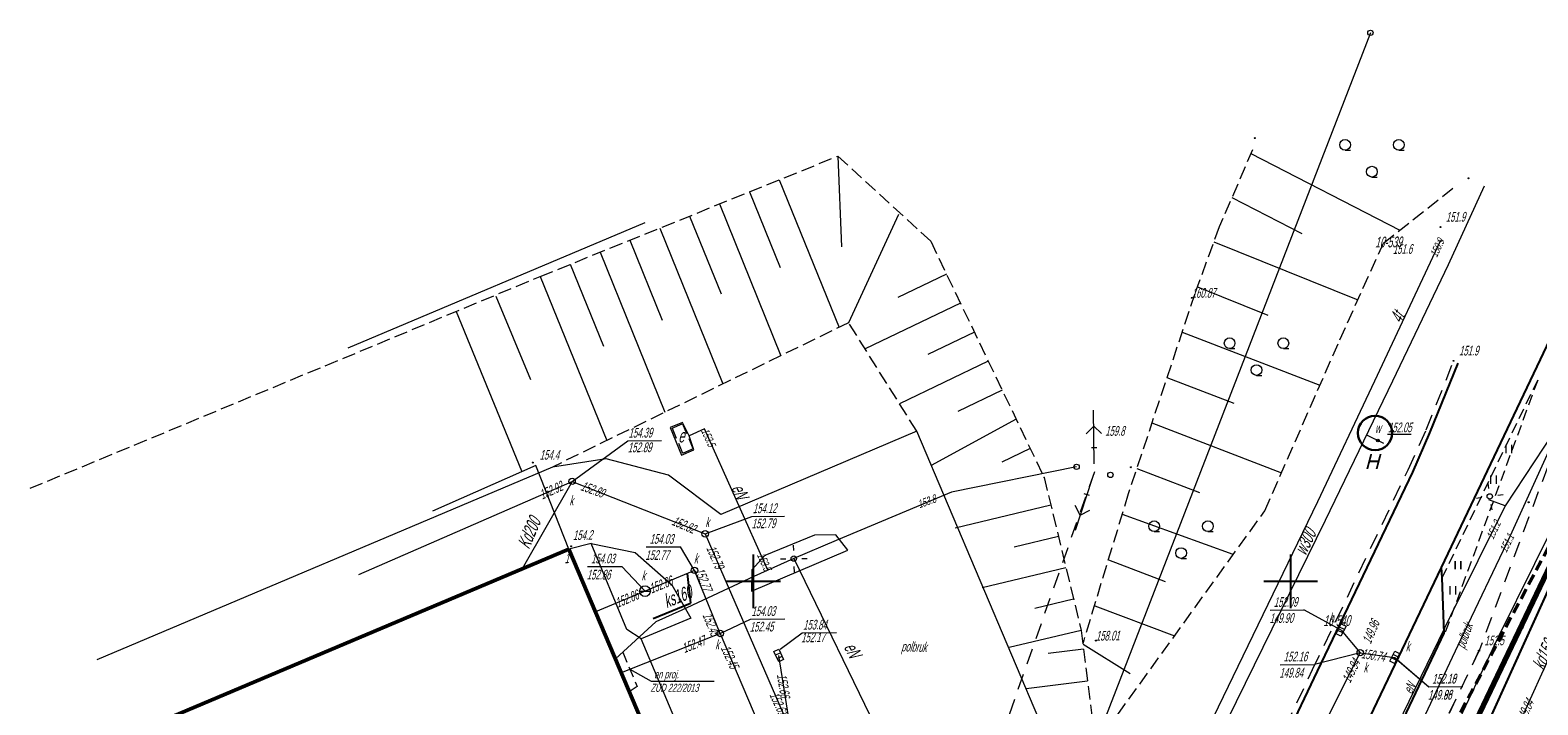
# Model space of a CAD drawing. Header units: metres. Extents: x 7519033 to 7519315, y 5970988 to 5971152.
# Tile 7 of 14: x 7519033 to 7519173, y 5971088 to 5971151. Entities that reach past the tile are written whole.
import ezdxf
from ezdxf.enums import TextEntityAlignment as Align

# ---------------------------------------------------------------- set-up
doc = ezdxf.new("R2010")
doc.units = ezdxf.units.M
doc.header["$MEASUREMENT"] = 0
for name, pattern in [('1', [0]), ('2', [1.5, 1, -0.5]), ('4', [2.5, 1.5, -1]), ('BGS', [7.5, 7.5]), ('BGT', [0]), ('DUL', [1, 0.5, -0.5]), ('KOU', [1.5, 1, -0.5]), ('UXE', [1.5, 1, -0.5]), ('WSQ', [1.75, 1.25, -0.5])]:
    doc.linetypes.add(name, pattern=pattern)
doc.layers.get('0').update_dxf_attribs({"color": 250, "linetype": 'CONTINUOUS', "lineweight": 100})
for name, color, linetype, lineweight in [('A-granica działki', 1, 'CONTINUOUS', 0), ('A_BUDYNEK', 7, 'CONTINUOUS', 0), ('A_OPIS', 130, 'CONTINUOUS', 0), ('Dzialki', 51, '1', 18), ('EBUPP_L_1', 1, '1', 25), ('EBUTN_T_1', 1, 'CONTINUOUS', 0), ('EDZPD_L_0', 230, '1', 18), ('EDZPPA_T_0', 7, 'CONTINUOUS', 18), ('LINIOWE_L_0', 7, '2', 50), ('Punkty', 1, 'CONTINUOUS', 18), ('SDROK_T_1', 255, 'CONTINUOUS', 18), ('SDRPK_L_0', 7, '1', 25), ('SDRPK_L_1', 255, '4', 18), ('SDRPK_L_2', 255, '4', 18), ('SIATKA_L_0', 7, '1', 25), ('sieci_elektryczne_projekt', 1, 'CONTINUOUS', 30), ('SZOPO_L_0', 255, 'BGT', 25), ('SZZPZ_T_0', 3, 'CONTINUOUS', 18), ('UEEOA_T_9', 1, 'CONTINUOUS', 18), ('UEEOC_T_1', 1, 'CONTINUOUS', 18), ('UEEOC_T_5', 5, 'CONTINUOUS', 18), ('UEEOC_T_9', 1, 'CONTINUOUS', 18), ('UEEOO_T_5', 5, 'CONTINUOUS', 25), ('UEEOO_T_9', 1, 'CONTINUOUS', 25), ('UEEPAN_L_9', 1, '1', 18), ('UEEPAN_T_9', 1, 'CONTINUOUS', 18), ('UEEPAS_T_3', 1, 'CONTINUOUS', 18), ('UEEPOG_L_1', 1, '4', 18), ('UEEPON_L_4', 5, '1', 18), ('UEEPON_L_9', 1, '1', 18), ('UEEPOS_L_1', 1, '1', 18), ('UKKOA_T_0', 15, 'CONTINUOUS', 18), ('UKKOA_T_2', 15, 'CONTINUOUS', 18), ('UKKOC_T_0', 15, 'CONTINUOUS', 18), ('UKKOC_T_2', 15, 'CONTINUOUS', 18), ('UKKOO_T_0', 15, 'CONTINUOUS', 25), ('UKKOO_T_2', 15, 'CONTINUOUS', 25), ('UKKPA_T_0', 15, 'CONTINUOUS', 18), ('UKKPA_T_4', 15, 'CONTINUOUS', 18), ('UKKPA_T_6', 23, 'CONTINUOUS', 18), ('UKKPOD_L_0', 15, '1', 18), ('UKKPOD_L_1', 15, '1', 18), ('UKKPOR_L_0', 15, '1', 18), ('UTTOC_T_0', 30, 'CONTINUOUS', 18), ('UTTOO_T_0', 30, 'CONTINUOUS', 25), ('UTTPB_L_0', 30, '4', 18), ('UTTPO_L_0', 30, '1', 18), ('UWWOA_T_0', 5, 'CONTINUOUS', 18), ('UWWOO_T_0', 5, 'CONTINUOUS', 25), ('UWWPA_T_1', 134, 'CONTINUOUS', 18), ('UWWPO_L_1', 5, '1', 18), ('WUKOS_T_1', 25, 'CONTINUOUS', 18), ('WUKPS_L_2', 3, '1', 18), ('WUKPS_L_6', 3, '1', 18), ('WWROH_T_4', 25, 'CONTINUOUS', 18), ('ZUD_E_L_0', 1, 'UXE', 18), ('ZUD_E_T_1', 11, 'CONTINUOUS', 15)]:
    doc.layers.add(name, color=color, linetype=linetype, lineweight=lineweight)
doc.layers.add('Teksty', color=7, linetype='CONTINUOUS')
doc.styles.add('GEOS_025', font='geos_025.shx', dxfattribs={"oblique": 14.89689, "height": 2.5})
doc.styles.get("Standard").update_dxf_attribs({"font": 'ARIALN.TTF', "width": 0.75})

# ---------------------------------------------------------------- blocks, each defined once
blk = doc.blocks.new('GRT')
at = {"linetype": 'Continuous'}
blk.add_circle((0, 0), 0.25, dxfattribs=at)
blk = doc.blocks.new('TRA1')
at = {"linetype": 'Continuous'}
for p, q in [((-0.2625, -0.375), (-0.2625, 0.375)), ((0.2625, -0.375), (0.2625, 0.375))]:
    blk.add_line(p, q, dxfattribs=at)
blk = doc.blocks.new('WSP')
at = {"linetype": 'Continuous'}
blk.add_circle((0, 0), 0.045, dxfattribs=at)
blk = doc.blocks.new('LAT')
at = {"linetype": 'Continuous'}
for p, q in [((-1.25, 0), (-0.75, 0)), ((0, 0.75), (0, 1.25)), ((0.75, 0), (1.25, 0)), ((0, -0.75), (0, -1.25))]:
    blk.add_line(p, q, dxfattribs=at)
blk = doc.blocks.new('SLU')
at = {"linetype": 'Continuous'}
blk.add_circle((0, 0), 0.25, dxfattribs=at)
blk = doc.blocks.new('MAPA_ZWIK')
at = {"layer": 'Dzialki'}
for p, q in [((-44.73, 60.36), (-79.23, -28.81)), ((-46.15, -27.33), (-23.52, 20.11))]:
    blk.add_line(p, q, dxfattribs=at)
at = {"layer": 'EDZPD_L_0', "linetype": '1'}
blk.add_line((-23.52, 20.11), (-46.15, -27.33), dxfattribs=at)
at = {"layer": 'LINIOWE_L_0', "linetype": '2'}
blk.add_line((-51.12, -30.77), (-19.92, 27.94), dxfattribs=at)
at = {"layer": 'SDRPK_L_0', "linetype": '1'}
for p, q in [((-38.1, 10.56), (-27.39, 33.14)), ((-38.04, 9.6), (-38.1, 10.56)), ((-37.85, 4.42), (-38.04, 9.6)), ((-44.24, -8.99), (-37.85, 4.42))]:
    blk.add_line(p, q, dxfattribs=at)
at = {"layer": 'SDRPK_L_1', "linetype": 'KOU', "lineweight": 18}
for p, q in [((-38.05, 9.58), (-29.16, 28.01)), ((-29.16, 28.01), (-37.82, 4.36)), ((-37.82, 4.36), (-38.05, 9.58))]:
    blk.add_line(p, q, dxfattribs=at)
at = {"layer": 'SDRPK_L_2', "linetype": '4', "lineweight": 18}
for p, q in [((-25.61, 26.97), (-34.62, 2.8)), ((-34.62, 2.8), (-40.97, -10.54))]:
    blk.add_line(p, q, dxfattribs=at)
at = {"layer": 'SZOPO_L_0', "linetype": 'BGT', "lineweight": 18}
for p, q in [((-28.98, 8.33), (-30.61, 4.96)), ((-30.61, 4.96), (-32.24, 1.6)), ((-32.24, 1.6), (-33.85, -1.79)), ((-33.85, -1.79), (-35.03, -4.27))]:
    blk.add_line(p, q, dxfattribs=at)
for centre in [(-30.61, 4.96), (-33.85, -1.79)]:
    blk.add_circle(centre, 0.085, dxfattribs=at)
at = {"layer": 'UEEPON_L_4', "linetype": '1'}
for p, q in [((-26.78, 24.49), (-32.2, 16.3)), ((-32.2, 16.3), (-33.7, 16.85)), ((-32.2, 16.3), (-37.27, 6.05)), ((-37.27, 6.05), (-43.92, -7.59))]:
    blk.add_line(p, q, dxfattribs=at)
at = {"layer": 'UEEPOS_L_1', "linetype": '1'}
for p, q in [((-31.7, 13.52), (-27.67, 22.41)), ((-36.31, 3.83), (-31.7, 13.52)), ((-42.53, -9.3), (-36.31, 3.83))]:
    blk.add_line(p, q, dxfattribs=at)
at = {"layer": 'UKKOA_T_0', "linetype": 'Continuous'}
for p, q in [((-42.47, 2.17), (-39.3, -0.57)), ((-39.3, -0.57), (-36.21, -0.55))]:
    blk.add_line(p, q, dxfattribs=at)
at = {"layer": 'UKKPOD_L_1', "linetype": '1'}
blk.add_line((-31.61, -5.6), (-23.84, 11.58), dxfattribs=at)
at = {"layer": 'UTTPO_L_0', "linetype": '1'}
for p, q in [((-24.81, 20.31), (-32.84, 4.06)), ((-32.84, 4.06), (-41.67, -14.62))]:
    blk.add_line(p, q, dxfattribs=at)
at = {"layer": 'Punkty'}
blk.add_blockref('GRT', (-44.73, 60.36), dxfattribs=at)
at = {"layer": 'SZZPZ_T_0'}
for p in [(-31.83, 21.59), (-33.26, 18.73), (-36.56, 10.76), (-37.03, 8.42)]:
    blk.add_blockref('TRA1', p, dxfattribs=at)
at = {"layer": 'UEEPAN_T_9', "rotation": 278.3784607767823}
blk.add_blockref('LAT', (-33.62, 17.17), dxfattribs=at)
at = {"layer": 'UEEPAN_T_9'}
blk.add_blockref('SLU', (-33.62, 17.17), dxfattribs=at)
at = {"layer": 'WUKOS_T_1'}
for p in [(-30, 16.62), (-34.62, 2.8)]:
    blk.add_blockref('WSP', p, dxfattribs=at)
at = {"layer": 'SDROK_T_1', "oblique": 15, "width": 0.7}
blk.add_text('polbruk', height=0.9, rotation=70.2532, dxfattribs=at).set_placement((-35.97, 2.92))
at = {"layer": 'UEEOC_T_1', "oblique": 15, "width": 0.7}
blk.add_text('151.1', height=0.75, rotation=63.9451, dxfattribs=at).set_placement((-32.41, 12.03), align=Align.MIDDLE_LEFT)
at = {"layer": 'UEEOC_T_5', "oblique": 15, "width": 0.7}
blk.add_text('151.2', height=0.75, rotation=64.5751, dxfattribs=at).set_placement((-33.64, 13.26), align=Align.MIDDLE_LEFT)
at = {"layer": 'UEEOO_T_5', "oblique": 15, "width": 0.7}
blk.add_text('eN', height=0.9, rotation=64.5751, dxfattribs=at).set_placement((-40.89, -1.31))
at = {"layer": 'UKKOA_T_0', "oblique": 15, "width": 0.7}
blk.add_text('k', height=0.9, rotation=0.4053, dxfattribs=at).set_placement((-41.43, 2.75))
for s, p in [('152.18', (-38.99, 0.63)), ('149.96', (-39.38, -0.87))]:
    blk.add_text(s, height=0.9, rotation=0.41, dxfattribs=at).set_placement(p, align=Align.TOP_LEFT)
at = {"layer": 'UKKOC_T_0', "oblique": 15, "width": 0.7}
blk.add_text('149.84', height=0.9, rotation=64.5751, dxfattribs=at).set_placement((-30.36, -2.84), align=Align.MIDDLE)
at = {"layer": 'UKKOO_T_0', "oblique": 15, "width": 0.7}
blk.add_text('kd150', height=1.25, rotation=65.8351, dxfattribs=at).set_placement((-28.62, 2.42), align=Align.MIDDLE)
at = {"layer": 'WWROH_T_4', "oblique": 15, "width": 0.7}
blk.add_text('152.5', height=0.9, dxfattribs=at).set_placement((-34.12, 3.3))
blk = doc.blocks.new('LZA')
at = {"linetype": 'Continuous'}
for p, q in [((-2.5, 0.53555), (-2, 0.53555)), ((2.5, 0.53555), (3, 0.53555)), ((0, -1.96445), (0.5, -1.96445))]:
    blk.add_line(p, q, dxfattribs=at)
for centre in [(-2.5, 1.03555), (2.5, 1.03555), (0, -1.46445)]:
    blk.add_circle(centre, 0.5, dxfattribs=at)
blk = doc.blocks.new('PSN')
at = {"linetype": 'Continuous'}
for p, q in [((0.75, 0), (5.75, 0)), ((2.25, 0.25), (2.25, -0.25)), ((4.25, 0), (3.5429, 0.7071)), ((4.25, 0), (3.5429, -0.7071))]:
    blk.add_line(p, q, dxfattribs=at)
blk = doc.blocks.new('WLZ')
at = {"linetype": 'Continuous'}
blk.add_circle((0, 0), 0.3, dxfattribs=at)
blk = doc.blocks.new('KRA')
at = {"linetype": 'Continuous'}
for p, q in [((-0.525, -0.25), (-0.525, 0.25)), ((-0.525, 0.25), (0.525, 0.25)), ((-0.175, -0.25), (-0.175, 0.25)), ((0.175, -0.25), (0.175, 0.25)), ((0.525, 0.25), (0.525, -0.25)), ((0.525, -0.25), (-0.525, -0.25))]:
    blk.add_line(p, q, dxfattribs=at)
blk = doc.blocks.new('SZB')
at = {"linetype": 'Continuous'}
blk.add_line((-0.5, 0), (0.5, 0), dxfattribs=at)
blk.add_circle((0, 0), 0.5, dxfattribs=at)
blk = doc.blocks.new('ARM')
at = {"linetype": 'Continuous'}
blk.add_circle((0, 0), 0.125, dxfattribs=at)

msp = doc.modelspace()

# ---------------------------------------------------------------- linework, layer by layer
at = {"layer": 'A-granica działki', "linetype": 'Continuous', "const_width": 0.5}
msp.add_lwpolyline([(7519195.67, 5971141.65), (7519180.64, 5971109.89), (7519178.62, 5971110.85), (7519155.99, 5971063.41), (7519159.25, 5971061.89), (7519150.36, 5971036.99)], dxfattribs=at)
at = {"layer": 'A_OPIS', "color": 164, "linetype": 'DUL', "ltscale": 3, "true_color": 0x1025b2, "const_width": 0.2}
msp.add_lwpolyline([(7519200.209, 5971046.489), (7519221.017, 5971093.431), (7519180.084, 5971112.708), (7519158.617, 5971065.279)], close=True, dxfattribs=at)
at = {"layer": 'EBUPP_L_1', "linetype": '1', "lineweight": 50}
for p, q in [((7519043.135, 5971086.225), (7519082.81, 5971102.987)), ((7519082.81, 5971102.987), (7519103.182, 5971054.897))]:
    msp.add_line(p, q, dxfattribs=at)
at = {"layer": 'EDZPD_L_0', "linetype": '1'}
msp.add_line((7519062.28, 5971121.75), (7519089.91, 5971133.43), dxfattribs=at)
at = {"layer": 'SDRPK_L_0', "color": 0, "linetype": '1'}
for p, q in [((7519162.959, 5971113.818), (7519165.593, 5971120.332)), ((7519152.504, 5971091.615), (7519161.374, 5971110.182)), ((7519133.633, 5971052.079), (7519152.504, 5971091.615))]:
    msp.add_line(p, q, dxfattribs=at)
at = {"layer": 'SDRPK_L_0', "linetype": '1', "lineweight": 20}
for p, q in [((7519115.185, 5971113.987), (7519096.968, 5971106.218)), ((7519126.973, 5971086.168), (7519115.185, 5971113.987)), ((7519081.286, 5971110.647), (7519038.879, 5971092.696)), ((7519086.27, 5971111.423), (7519081.286, 5971110.647)), ((7519092.072, 5971109.884), (7519086.27, 5971111.423)), ((7519096.968, 5971106.218), (7519092.072, 5971109.884)), ((7519084.876, 5971103.512), (7519082.81, 5971102.987)), ((7519088.223, 5971095.495), (7519084.876, 5971103.512)), ((7519084.876, 5971103.512), (7519088.973, 5971102.681)), ((7519105.683, 5971104.289), (7519101.066, 5971102.397)), ((7519107.663, 5971104.313), (7519105.683, 5971104.289)), ((7519108.763, 5971102.891), (7519107.663, 5971104.313)), ((7519088.973, 5971102.681), (7519092.384, 5971099.665)), ((7519099.799, 5971099.087), (7519108.763, 5971102.891)), ((7519101.066, 5971102.397), (7519099.855, 5971101.058)), ((7519099.855, 5971101.058), (7519099.799, 5971099.087)), ((7519092.384, 5971099.665), (7519094.156, 5971096.567)), ((7519094.156, 5971096.567), (7519089.539, 5971094.644)), ((7519089.539, 5971094.644), (7519088.223, 5971095.495)), ((7519098.419, 5971073.645), (7519089.539, 5971094.644))]:
    msp.add_line(p, q, dxfattribs=at)
at = {"layer": 'SDRPK_L_0', "linetype": '1'}
for p, q in [((7519161.374, 5971110.182), (7519162.959, 5971113.818)), ((7519152.809, 5971077.789), (7519164.039, 5971101.295)), ((7519164.104, 5971100.333), (7519164.039, 5971101.295)), ((7519164.289, 5971095.155), (7519164.104, 5971100.333)), ((7519157.899, 5971081.747), (7519164.289, 5971095.155))]:
    msp.add_line(p, q, dxfattribs=at)
at = {"layer": 'SDRPK_L_2', "color": 0, "linetype": '4', "lineweight": 18}
for p, q in [((7519162.613, 5971114.101), (7519165.157, 5971120.539)), ((7519160.918, 5971110.373), (7519162.613, 5971114.101)), ((7519152.038, 5971091.767), (7519160.918, 5971110.373)), ((7519167.519, 5971093.542), (7519161.174, 5971080.199)), ((7519133.28, 5971052.596), (7519152.038, 5971091.767))]:
    msp.add_line(p, q, dxfattribs=at)
at = {"layer": 'SIATKA_L_0', "linetype": '1'}
for p, q in [((7519100, 5971097.5), (7519100, 5971102.5)), ((7519100, 5971097.5), (7519100, 5971102.5)), ((7519150, 5971097.5), (7519150, 5971102.5)), ((7519150, 5971097.5), (7519150, 5971102.5)), ((7519097.5, 5971100), (7519102.5, 5971100)), ((7519097.5, 5971100), (7519102.5, 5971100)), ((7519147.5, 5971100), (7519152.5, 5971100)), ((7519147.5, 5971100), (7519152.5, 5971100))]:
    msp.add_line(p, q, dxfattribs=at)
at = {"layer": 'sieci_elektryczne_projekt'}
msp.add_circle((7519157.85, 5971113.819), 1.596, dxfattribs=at)
at = {"layer": 'SZOPO_L_0', "linetype": 'BGS', "lineweight": 18}
for p, q in [((7519079.74, 5971110.778), (7519070.107, 5971106.521)), ((7519082.81, 5971102.987), (7519079.74, 5971110.778))]:
    msp.add_line(p, q, dxfattribs=at)
at = {"layer": 'UEEPAN_L_9', "linetype": '1', "lineweight": 18}
for p, q in [((7519093.38, 5971114.8), (7519092.24, 5971114.34)), ((7519094.01, 5971113.56), (7519093.38, 5971114.8)), ((7519092.24, 5971114.34), (7519093.3, 5971111.76)), ((7519094.45, 5971112.25), (7519094.01, 5971113.56)), ((7519093.3, 5971111.76), (7519094.45, 5971112.25))]:
    msp.add_line(p, q, dxfattribs=at)
at = {"layer": 'UEEPOG_L_1'}
msp.add_line((7519131.723, 5971110.204), (7519106.519, 5971038.33), dxfattribs=at)
at = {"layer": 'UEEPON_L_4', "linetype": '1'}
msp.add_line((7519164.871, 5971096.787), (7519158.227, 5971083.149), dxfattribs=at)
at = {"layer": 'UEEPON_L_9', "linetype": '1', "lineweight": 18}
for p, q in [((7519095.44, 5971114.19), (7519094.01, 5971113.56)), ((7519101.34, 5971101.04), (7519095.44, 5971114.19)), ((7519130.07, 5971110.662), (7519118.435, 5971108.31)), ((7519118.435, 5971108.31), (7519107.706, 5971103.814)), ((7519107.706, 5971103.814), (7519103.748, 5971102.115)), ((7519103.748, 5971102.115), (7519100.029, 5971100.449)), ((7519103.748, 5971102.115), (7519114.739, 5971079.451)), ((7519100.029, 5971100.449), (7519093.321, 5971097.301)), ((7519090.908, 5971096.214), (7519087.162, 5971092.787)), ((7519093.321, 5971097.301), (7519090.908, 5971096.214))]:
    msp.add_line(p, q, dxfattribs=at)
at = {"layer": 'UEEPOS_L_1', "linetype": '1'}
msp.add_line((7519159.609, 5971081.439), (7519165.837, 5971094.564), dxfattribs=at)
at = {"layer": 'UKKOA_T_0', "linetype": 'Continuous'}
for p, q in [((7519083.115, 5971109.31), (7519088.288, 5971113.081)), ((7519088.288, 5971113.081), (7519091.447, 5971113.103)), ((7519095.501, 5971104.417), (7519099.853, 5971106.045)), ((7519099.853, 5971106.045), (7519102.882, 5971106.066)), ((7519148.099, 5971097.314), (7519151.226, 5971097.336)), ((7519154.69, 5971095.46), (7519151.226, 5971097.336)), ((7519102.487, 5971093.676), (7519104.536, 5971095.2)), ((7519104.536, 5971095.2), (7519107.728, 5971095.223)), ((7519156.47, 5971093.35), (7519152.205, 5971092.248)), ((7519149.013, 5971092.225), (7519152.205, 5971092.248)), ((7519159.67, 5971092.91), (7519162.843, 5971090.164)), ((7519162.843, 5971090.164), (7519166.003, 5971090.187))]:
    msp.add_line(p, q, dxfattribs=at)
at = {"layer": 'UKKOA_T_2', "linetype": 'Continuous'}
for p, q in [((7519090.01, 5971103.197), (7519093.202, 5971103.197)), ((7519094.51, 5971101.02), (7519093.202, 5971103.197)), ((7519084.556, 5971101.37), (7519087.748, 5971101.37)), ((7519089.9, 5971099.08), (7519087.748, 5971101.37)), ((7519096.9, 5971095.15), (7519099.73, 5971096.465)), ((7519099.73, 5971096.465), (7519102.922, 5971096.488))]:
    msp.add_line(p, q, dxfattribs=at)
at = {"layer": 'UKKOO_T_2', "linetype": 'Continuous'}
for p in [(7519093.835, 5971100.736), (7519090.663, 5971096.536)]:
    msp.add_line(p, (7519094.141, 5971097.95), dxfattribs=at)
at = {"layer": 'UKKPOD_L_0', "linetype": '1', "lineweight": 18}
for p, q in [((7519063.275, 5971100.639), (7519083.115, 5971109.31)), ((7519083.115, 5971109.31), (7519078.472, 5971101.157)), ((7519083.115, 5971109.31), (7519095.501, 5971104.417)), ((7519095.501, 5971104.417), (7519103.461, 5971086.052)), ((7519154.69, 5971095.46), (7519156.47, 5971093.35)), ((7519145.77, 5971072.07), (7519156.47, 5971093.35)), ((7519156.47, 5971093.35), (7519159.67, 5971092.91)), ((7519103.461, 5971086.052), (7519102.352, 5971093.085))]:
    msp.add_line(p, q, dxfattribs=at)
at = {"layer": 'UKKPOR_L_0', "linetype": '1', "lineweight": 18}
for p, q in [((7519094.51, 5971101.02), (7519089.9, 5971099.08)), ((7519096.907, 5971095.137), (7519094.51, 5971101.02)), ((7519089.9, 5971099.08), (7519085.286, 5971097.143)), ((7519096.9, 5971095.15), (7519087.682, 5971091.481)), ((7519096.9, 5971095.15), (7519111.369, 5971061.026))]:
    msp.add_line(p, q, dxfattribs=at)
at = {"layer": 'UTTPB_L_0', "linetype": '2', "lineweight": 18}
for q in [(7519163.692, 5971131.698), (7519164.188, 5971131.762)]:
    msp.add_line((7519163.94, 5971131.73), q, dxfattribs=at)
at = {"layer": 'UTTPO_L_0', "linetype": '1', "lineweight": 18}
for p, q in [((7519157.825, 5971118.685), (7519163.94, 5971131.73)), ((7519152.525, 5971107.428), (7519157.825, 5971118.685)), ((7519141.84, 5971085.357), (7519152.525, 5971107.428))]:
    msp.add_line(p, q, dxfattribs=at)
at = {"layer": 'UWWPO_L_1', "linetype": '1'}
for p, q in [((7519168.008, 5971136.813), (7519164.64, 5971129.479)), ((7519164.64, 5971129.479), (7519159.466, 5971118.651)), ((7519159.466, 5971118.651), (7519153.217, 5971105.666)), ((7519157.051, 5971113.633), (7519158.617, 5971112.865)), ((7519153.217, 5971105.666), (7519143.26, 5971085.383))]:
    msp.add_line(p, q, dxfattribs=at)
at = {"layer": 'WUKPS_L_2', "linetype": 'WSQ', "lineweight": 18}
for p, q in [((7519080.15, 5971128.401), (7519107.853, 5971139.618)), ((7519107.853, 5971139.618), (7519116.49, 5971131.678)), ((7519116.49, 5971131.678), (7519127.046, 5971109.681)), ((7519032.675, 5971108.663), (7519080.15, 5971128.401)), ((7519108.853, 5971124.094), (7519081.286, 5971110.647)), ((7519115.185, 5971113.987), (7519108.853, 5971124.094)), ((7519127.046, 5971109.681), (7519130.488, 5971095.424)), ((7519130.488, 5971095.424), (7519131.843, 5971084.753))]:
    msp.add_line(p, q, dxfattribs=at)
at = {"layer": 'WUKPS_L_2', "linetype": '1', "lineweight": 18}
for p, q in [((7519107.853, 5971139.618), (7519108.203, 5971131.17)), ((7519113.482, 5971134.177), (7519108.853, 5971124.094))]:
    msp.add_line(p, q, dxfattribs=at)
at = {"layer": 'WUKPS_L_2', "linetype": '1'}
for p, q in [((7519102.398, 5971137.409), (7519107.966, 5971123.657)), ((7519099.616, 5971136.279), (7519102.476, 5971129.229)), ((7519094.051, 5971134.03), (7519096.993, 5971126.78)), ((7519096.834, 5971135.159), (7519102.554, 5971121.019)), ((7519091.269, 5971132.9), (7519097.152, 5971118.39)), ((7519088.497, 5971131.78), (7519091.51, 5971124.341)), ((7519085.714, 5971130.65), (7519091.75, 5971115.752)), ((7519080.15, 5971128.401), (7519086.339, 5971113.113)), ((7519082.932, 5971129.531), (7519086.026, 5971121.892)), ((7519117.962, 5971128.618), (7519113.427, 5971126.446)), ((7519076.002, 5971126.571), (7519079.238, 5971118.794)), ((7519119.261, 5971125.907), (7519110.38, 5971121.654)), ((7519072.315, 5971125.144), (7519078.411, 5971110.28)), ((7519120.56, 5971123.206), (7519116.225, 5971121.125)), ((7519121.849, 5971120.505), (7519113.587, 5971116.536)), ((7519123.149, 5971117.794), (7519119.022, 5971115.815)), ((7519124.448, 5971115.093), (7519116.538, 5971110.777)), ((7519125.747, 5971112.382), (7519123.096, 5971111.113)), ((7519127.675, 5971107.085), (7519118.769, 5971104.942)), ((7519128.376, 5971104.17), (7519124.262, 5971103.181)), ((7519129.076, 5971101.255), (7519121.289, 5971099.379)), ((7519129.787, 5971098.339), (7519126.193, 5971097.474)), ((7519130.488, 5971095.424), (7519123.808, 5971093.817)), ((7519130.71, 5971093.685), (7519127.433, 5971093.262)), ((7519131.091, 5971090.708), (7519125.386, 5971089.977))]:
    msp.add_line(p, q, dxfattribs=at)
msp.add_point((7519127.046, 5971109.681), dxfattribs=at)
at = {"layer": 'WUKPS_L_6', "linetype": 'WSQ', "lineweight": 18}
for p, q in [((7519146.452, 5971140.211), (7519143.343, 5971133.018)), ((7519158.625, 5971131.506), (7519165.298, 5971136.774)), ((7519143.343, 5971133.018), (7519141.067, 5971126.782)), ((7519154.568, 5971122.497), (7519158.625, 5971131.506)), ((7519141.067, 5971126.782), (7519134.878, 5971108.156)), ((7519147.59, 5971106.566), (7519154.568, 5971122.497)), ((7519134.878, 5971108.156), (7519130.666, 5971094.275)), ((7519131.843, 5971084.753), (7519147.59, 5971106.566))]:
    msp.add_line(p, q, dxfattribs=at)
at = {"layer": 'WUKPS_L_6', "linetype": '1'}
for p, q in [((7519146.295, 5971139.85), (7519160.166, 5971132.727)), ((7519144.524, 5971135.757), (7519151.028, 5971132.413)), ((7519142.833, 5971131.635), (7519156.242, 5971126.209)), ((7519141.312, 5971127.443), (7519147.862, 5971124.789)), ((7519139.882, 5971123.213), (7519152.718, 5971118.273)), ((7519138.482, 5971118.983), (7519144.699, 5971116.586)), ((7519137.071, 5971114.752), (7519149.145, 5971110.107)), ((7519135.661, 5971110.512), (7519141.508, 5971108.273)), ((7519134.311, 5971106.262), (7519144.609, 5971102.515)), ((7519133.031, 5971101.993), (7519138.326, 5971099.99)), ((7519131.751, 5971097.723), (7519139.192, 5971094.916)), ((7519130.667, 5971094.135), (7519135.056, 5971091.416))]:
    msp.add_line(p, q, dxfattribs=at)
at = {"layer": 'ZUD_E_L_0', "linetype": 'UXE'}
for p, q in [((7519092.43, 5971114.279), (7519093.387, 5971114.684)), ((7519093.387, 5971114.684), (7519094.385, 5971112.327)), ((7519093.428, 5971111.921), (7519092.43, 5971114.279)), ((7519094.385, 5971112.327), (7519093.428, 5971111.921)), ((7519087.825, 5971093.396), (7519089.183, 5971090.19)), ((7519089.183, 5971090.19), (7519088.436, 5971089.708))]:
    msp.add_line(p, q, dxfattribs=at)
at = {"layer": 'ZUD_E_T_1', "linetype": 'Continuous'}
for p, q in [((7519088.494, 5971091.817), (7519090.477, 5971090.704)), ((7519090.477, 5971090.704), (7519096.339, 5971090.704))]:
    msp.add_line(p, q, dxfattribs=at)

# ---------------------------------------------------------------- block references
at = {"layer": 'A_BUDYNEK'}
msp.add_blockref('MAPA_ZWIK', (7519202.143, 5971090.737), dxfattribs=at)
at = {"layer": 'SZZPZ_T_0'}
for name, p in [('LZA', (7519157.556, 5971139.626)), ('LZA', (7519146.811, 5971121.145)), ('LZA', (7519139.791, 5971104.096)), ('TRA1', (7519165.58, 5971101.495))]:
    msp.add_blockref(name, p, dxfattribs=at)
at = {"layer": 'UEEPAN_T_9'}
for name, rotation in [('LAT', 0.9052359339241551), ('SLU', 0.4052660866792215)]:
    msp.add_blockref(name, (7519103.748, 5971102.115), dxfattribs=dict(at, rotation=rotation))
at = {"layer": 'UEEPAS_T_3'}
for name, p, rotation in [('PSN', (7519131.723, 5971110.204), 90.74506367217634), ('SLU', (7519130.07, 5971110.662), 0.4052660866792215), ('SLU', (7519133.215, 5971109.915), 0.4052660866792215), ('PSN', (7519131.723, 5971110.204), 251.7750447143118)]:
    msp.add_blockref(name, p, dxfattribs=dict(at, rotation=rotation))
at = {"layer": 'UKKPA_T_0'}
for name, p, rotation in [('WLZ', (7519083.115, 5971109.31), 0.4052660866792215), ('WLZ', (7519095.501, 5971104.417), 0.4052660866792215), ('KRA', (7519154.69, 5971095.46), 62.96780446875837), ('KRA', (7519102.352, 5971093.085), 294.6951611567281), ('WLZ', (7519156.47, 5971093.35), 0.4052660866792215), ('KRA', (7519159.67, 5971092.91), 63.48151665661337)]:
    msp.add_blockref(name, p, dxfattribs=dict(at, rotation=rotation))
at = {"layer": 'UKKPA_T_4'}
msp.add_blockref('WLZ', (7519094.51, 5971101.02), dxfattribs=at)
at = {"layer": 'UKKPA_T_4', "rotation": 0.4052660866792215}
msp.add_blockref('WLZ', (7519096.907, 5971095.137), dxfattribs=at)
at = {"layer": 'UKKPA_T_6'}
msp.add_blockref('SZB', (7519089.9, 5971099.08), dxfattribs=at)
at = {"layer": 'UWWPA_T_1', "rotation": 0.4052660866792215}
msp.add_blockref('ARM', (7519158.095, 5971113.121), dxfattribs=at)
at = {"layer": 'WUKOS_T_1'}
for p, rotation in [((7519146.645, 5971141.292), 0.4052660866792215), ((7519166.543, 5971137.543), 90.40508417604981), ((7519163.935, 5971132.994), 0.4052660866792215), ((7519158.843, 5971131.728), 90.40508417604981), ((7519140.789, 5971126.41), 0.4052660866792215), ((7519135.13, 5971110.628), 0.4052660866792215), ((7519083.028, 5971103.269), 0.4052660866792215), ((7519131.864, 5971094.474), 0.4052660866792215)]:
    msp.add_blockref('WSP', p, dxfattribs=dict(at, rotation=rotation))
for p in [(7519165.16, 5971120.54), (7519079.449, 5971111.053), (7519167.52, 5971093.54)]:
    msp.add_blockref('WSP', p, dxfattribs=at)

# ---------------------------------------------------------------- texts
at = {"layer": 'EBUTN_T_1', "oblique": 15, "width": 0.7}
msp.add_text('1', height=0.9, rotation=0.40527, dxfattribs=at).set_placement((7519082.622, 5971102.138), align=Align.MIDDLE)
at = {"layer": 'EDZPPA_T_0', "oblique": 15, "width": 0.7}
for s, p in [('10-539', (7519157.841, 5971132.101)), ('10-539', (7519157.841, 5971132.101)), ('10-540', (7519153.02, 5971096.824)), ('10-540', (7519153.02, 5971096.824))]:
    msp.add_text(s, height=1, rotation=0.40527, dxfattribs=at).set_placement(p, align=Align.TOP_LEFT)
at = {"layer": 'SDROK_T_1', "oblique": 15, "width": 0.7}
for rotation, p in [(70.25316, (7519166.177, 5971093.655)), (358.58527, (7519113.74, 5971093.475))]:
    msp.add_text('polbruk', height=0.9, rotation=rotation, dxfattribs=at).set_placement(p)
at = {"layer": 'Teksty', "insert": (7519156.876, 5971111.147), "char_height": 1.4, "width": 32.8489, "attachment_point": 4, "style": 'GEOS_025'}
msp.add_mtext('{\\C1;H}', dxfattribs=at)
at = {"layer": 'UEEOA_T_9', "oblique": 15, "width": 0.7}
msp.add_text('e', height=1.25, dxfattribs=at).set_placement((7519092.996, 5971112.937))
at = {"layer": 'UEEOC_T_9', "oblique": 15, "width": 0.7}
msp.add_text('153.5', height=0.75, rotation=294.16431, dxfattribs=at).set_placement((7519095.44, 5971114.19), align=Align.MIDDLE_LEFT)
for s, rotation, p in [('153.8', 19.78519, (7519116.929, 5971107.729)), ('153.5', 293.82682, (7519101.34, 5971101.04))]:
    msp.add_text(s, height=0.75, rotation=rotation, dxfattribs=at).set_placement(p, align=Align.MIDDLE_RIGHT)
at = {"layer": 'UEEOO_T_5', "oblique": 15, "width": 0.7}
msp.add_text('eN', height=0.9, rotation=64.57506, dxfattribs=at).set_placement((7519161.253, 5971089.431))
at = {"layer": 'UEEOO_T_9', "oblique": 15, "width": 0.7}
for rotation, p in [(294.16, (7519098.163, 5971108.121)), (298.30518, (7519108.671, 5971093.31))]:
    msp.add_text('eN', height=1.25, rotation=rotation, dxfattribs=at).set_placement(p, align=Align.CENTER)
at = {"layer": 'UKKOA_T_0', "oblique": 15, "width": 0.7}
for s, rotation, p in [('152.89', 0.40502, (7519088.293, 5971112.922)), ('152.79', 0.40999, (7519099.819, 5971105.841)), ('152.09', 0.40527, (7519148.412, 5971098.516)), ('149.90', 0.40527, (7519148.021, 5971097.013)), ('152.16', 0.40527, (7519149.326, 5971093.428)), ('149.84', 0.40527, (7519148.935, 5971091.925)), ('152.10', 0.40999, (7519163.156, 5971091.366)), ('149.88', 0.40999, (7519162.765, 5971089.864))]:
    msp.add_text(s, height=0.9, rotation=rotation, dxfattribs=at).set_placement(p, align=Align.TOP_LEFT)
msp.add_text('154.39', height=0.9, rotation=0.40502, dxfattribs=at).set_placement((7519088.363, 5971113.831), align=Align.MIDDLE_LEFT)
for s, p in [('k', (7519082.871, 5971107.078)), ('k', (7519095.517, 5971105.048)), ('154.12', (7519099.931, 5971106.345)), ('153.84', (7519104.615, 5971095.501)), ('k', (7519153.578, 5971096.142)), ('152.17', (7519104.433, 5971094.32)), ('k', (7519160.715, 5971093.491)), ('k', (7519156.786, 5971091.527))]:
    msp.add_text(s, height=0.9, rotation=0.40527, dxfattribs=at).set_placement(p)
at = {"layer": 'UKKOA_T_2', "oblique": 15, "width": 0.7}
for s, p in [('154.03', (7519090.331, 5971104.397)), ('154.03', (7519084.878, 5971102.57)), ('152.77', (7519089.929, 5971102.897)), ('152.86', (7519084.476, 5971101.07))]:
    msp.add_text(s, height=0.9, dxfattribs=at).set_placement(p, align=Align.TOP_LEFT)
for p in [(7519094.456, 5971101.684), (7519089.577, 5971100.084)]:
    msp.add_text('k', height=0.9, dxfattribs=at).set_placement(p)
msp.add_text('154.03', height=0.9, rotation=0.40999, dxfattribs=at).set_placement((7519099.808, 5971096.766))
msp.add_text('152.45', height=0.9, rotation=0.40999, dxfattribs=at).set_placement((7519099.641, 5971096.216), align=Align.TOP_LEFT)
msp.add_text('k', height=0.9, rotation=0.40999, dxfattribs=at).set_placement((7519096.789, 5971094.55), align=Align.TOP_RIGHT)
at = {"layer": 'UKKOC_T_0', "oblique": 15, "width": 0.7}
for s, rotation, p in [('152.92', 24.36516, (7519082.158, 5971108.923)), ('152.82', 336.85528, (7519094.528, 5971104.831)), ('149.94', 63.79002, (7519156.095, 5971092.636)), ('152.66', 279.22509, (7519102.969, 5971089.189)), ('152.61', 294.55516, (7519102.79, 5971087.607))]:
    msp.add_text(s, height=0.9, rotation=rotation, dxfattribs=at).set_placement(p, align=Align.MIDDLE_RIGHT)
for s, rotation, p in [('152.89', 339.99529, (7519083.988, 5971108.936)), ('152.79', 293.53516, (7519095.999, 5971103.271)), ('149.96', 67.20646, (7519157.026, 5971094.273)), ('150.74', 350.82234, (7519156.605, 5971093.294))]:
    msp.add_text(s, height=0.9, rotation=rotation, dxfattribs=at).set_placement(p, align=Align.MIDDLE_LEFT)
at = {"layer": 'UKKOC_T_2', "oblique": 15, "width": 0.7}
for s, rotation, p in [('152.86', 22.03, (7519090.348, 5971099.271)), ('152.45', 294.21516, (7519097.345, 5971093.97))]:
    msp.add_text(s, height=0.9, rotation=rotation, dxfattribs=at).set_placement(p, align=Align.MIDDLE_LEFT)
msp.add_text('152.77', height=0.9, rotation=292.15, dxfattribs=at).set_placement((7519094.51, 5971101.02))
for s, rotation, p in [('152.86', 22.77733, (7519089.23, 5971098.799)), ('152.47', 21.4752, (7519095.451, 5971094.526))]:
    msp.add_text(s, height=0.9, rotation=rotation, dxfattribs=at).set_placement(p, align=Align.MIDDLE_RIGHT)
msp.add_text('152.45', height=0.9, rotation=292.15394, dxfattribs=at).set_placement((7519096.9, 5971095.15), align=Align.TOP_RIGHT)
at = {"layer": 'UKKOO_T_0', "oblique": 15, "width": 0.7}
msp.add_text('Kd200', height=1.25, rotation=66.59502, dxfattribs=at).set_placement((7519079.681, 5971104.255), align=Align.CENTER)
at = {"layer": 'UKKOO_T_2', "oblique": 15, "width": 0.7}
msp.add_text('ks160', height=1.25, rotation=22.11999, dxfattribs=at).set_placement((7519094.398, 5971098.504), align=Align.RIGHT)
at = {"layer": 'UTTOC_T_0', "oblique": 15, "width": 0.7}
msp.add_text('150.9', height=0.75, rotation=64.88747, dxfattribs=at).set_placement((7519163.26, 5971130.279), align=Align.MIDDLE_LEFT)
at = {"layer": 'UTTOO_T_0', "oblique": 15, "width": 0.7}
msp.add_text('4t', height=1.25, rotation=64.88343, dxfattribs=at).set_placement((7519160.475, 5971124.337), align=Align.CENTER)
at = {"layer": 'UWWOA_T_0', "oblique": 15, "width": 0.7}
for s, p in [('w', (7519157.85, 5971113.819)), ('%%U152.05', (7519159.05, 5971113.878))]:
    msp.add_text(s, height=0.9, rotation=0.40527, dxfattribs=at).set_placement(p)
at = {"layer": 'UWWOO_T_0', "oblique": 15, "width": 0.7}
msp.add_text('w300', height=1.25, rotation=64.21505, dxfattribs=at).set_placement((7519150.254, 5971102.863), align=Align.TOP_LEFT)
at = {"layer": 'WWROH_T_4', "oblique": 15, "width": 0.7}
for s, p in [('151.9', (7519164.431, 5971133.497)), ('151.6', (7519159.502, 5971130.502)), ('160.87', (7519140.789, 5971126.41)), ('159.8', (7519132.73, 5971113.551)), ('154.2', (7519083.191, 5971103.852)), ('158.01', (7519131.864, 5971094.474))]:
    msp.add_text(s, height=0.9, rotation=0.40527, dxfattribs=at).set_placement(p)
for s, p in [('151.9', (7519165.66, 5971121.04)), ('154.4', (7519080.096, 5971111.331))]:
    msp.add_text(s, height=0.9, dxfattribs=at).set_placement(p)
at = {"layer": 'ZUD_E_T_1', "oblique": 15, "width": 0.7}
for s, p in [('ZUD 222/2013', (7519090.41, 5971090.454)), ('en proj.', (7519090.745, 5971091.704))]:
    msp.add_text(s, height=0.75, dxfattribs=at).set_placement(p, align=Align.TOP_LEFT)

doc.saveas('drawing.dxf')
